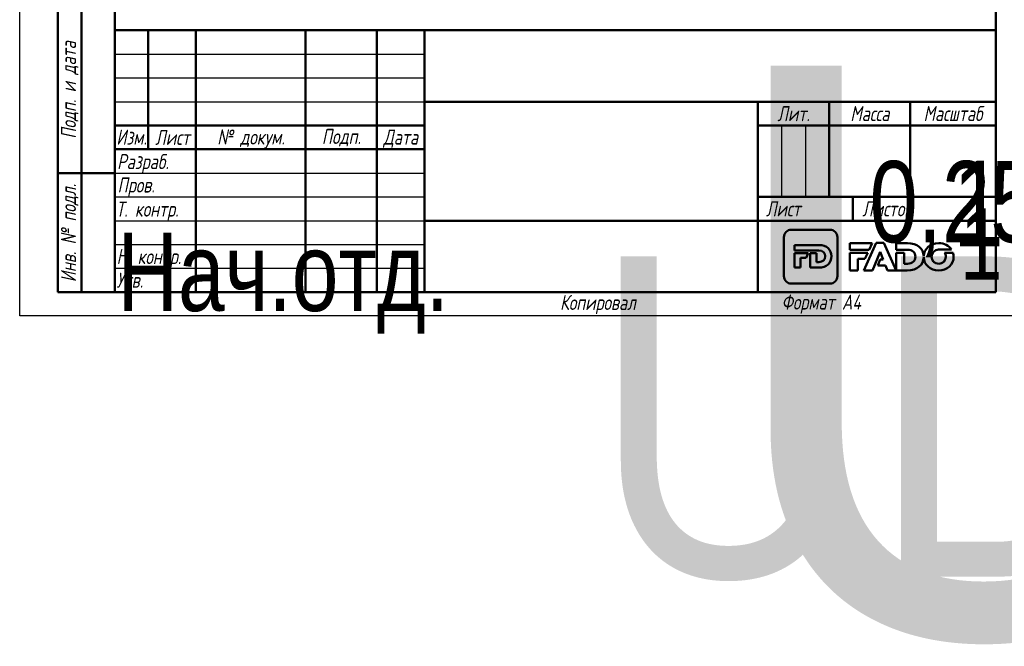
# Model space of a CAD drawing. Header units: millimetres. Extents: x -177 to 801, y -69 to 356.
# Tile 2 of 11: x 0 to 207, y -69 to 62. Entities that reach past the tile are written whole.
import ezdxf
from ezdxf.enums import TextEntityAlignment as Align

# ---------------------------------------------------------------- set-up
doc = ezdxf.new("R2018")
doc.units = ezdxf.units.MM
for name, color, linetype, lineweight in [('Заголовок (ГОСТ)', 7, 'Continuous', 50), ('Кромка (ГОСТ)', 7, 'Continuous', 50), ('Обозначение (ГОСТ)', 7, 'Continuous', 25), ('Эскизная геометрия (ГОСТ)', 7, 'Continuous', 50)]:
    doc.layers.add(name, color=color, linetype=linetype, lineweight=lineweight)
doc.styles.get("Standard").update_dxf_attribs({"font": 'GOST Common Italic.ttf'})
doc.styles.add('Альтернативный текст (ГОСТ)', font='txt', dxfattribs={"width": 0.8})

# ---------------------------------------------------------------- blocks, each defined once
blk = doc.blocks.new('ГОСТ - Доп. графы 1')
at = {"layer": 'Эскизная геометрия (ГОСТ)'}
for p, q in [((-12, 0), (-12, 145)), ((-12, 145), (0, 145)), ((-7, 145), (-7, 0)), ((-12, 110), (-7, 110)), ((-7, 110), (0, 110)), ((-12, 85), (-7, 85)), ((-7, 85), (0, 85)), ((-12, 60), (-7, 60)), ((-7, 60), (0, 60)), ((-12, 25), (-7, 25)), ((-7, 25), (0, 25)), ((0, 0), (-12, 0))]:
    blk.add_line(p, q, dxfattribs=at)
at = {"layer": 'Обозначение (ГОСТ)', "char_height": 3.17, "attachment_point": 5, "rotation": 90, "style": 'Альтернативный текст (ГОСТ)'}
for s, insert, width in [('\\fGOST Common|b0|i1;\\H3.1700;Подп. и дата', (-9.37, 127.41), 34.7679), ('\\fGOST Common|b0|i1;\\H3.1700;Инв. № дубл.', (-8.95, 97.55), 24.8438), ('\\fGOST Common|b0|i1;\\H3.1700;Взам. инв. №', (-9.58, 72.53), 24.8669), ('\\fGOST Common|b0|i1;\\H3.1700;Подп. и дата', (-9.5, 42.47), 35.1486), ('\\fGOST Common|b0|i1;\\H3.1700;Инв. № подл.', (-9.5, 12.41), 24.9618)]:
    blk.add_mtext(s, dxfattribs=dict(at, insert=insert, width=width))
at = {"layer": 'Обозначение (ГОСТ)', "lineweight": 30, "width": 0.8, "flags": 17}
for tag, p in [('Подп._и_дата_2', (-3.53, 127.51)), ('Инв._номер_дубликата', (-3.41, 97.47)), ('Взамен_инв._номера', (-3.46, 72.53)), ('Подп._и_дата_1', (-3.42, 42.35)), ('ИНВЕНТАРНЫЙ_НОМЕР', (-3.33, 12.68))]:
    blk.add_attdef(tag, text='', height=3.17, rotation=90, dxfattribs=at).set_placement(p, align=Align.MIDDLE_CENTER)
blk = doc.blocks.new('Основные надписи ГОСТ - Форма 1')
at = {"layer": 'Заголовок (ГОСТ)'}
for p, q in [((0, 55), (185, 55)), ((0, 0), (0, 55)), ((0, 0), (0, 55)), ((7, 55), (7, 30)), ((17, 55), (17, 0)), ((40, 55), (40, 0)), ((55, 55), (55, 0)), ((65, 55), (65, 0)), ((185, 0), (185, 55)), ((65, 40), (185, 40)), ((135, 40), (135, 0)), ((150, 40), (150, 20)), ((167, 40), (167, 20)), ((0, 35), (65, 35)), ((135, 35), (185, 35)), ((0, 30), (65, 30)), ((135, 20), (185, 20)), ((155, 20), (155, 15)), ((65, 15), (185, 15)), ((185, 0), (0, 0))]:
    blk.add_line(p, q, dxfattribs=at)
at = {"layer": 'Заголовок (ГОСТ)', "linetype": 'Continuous', "lineweight": 25}
for p, q in [((0, 50), (65, 50)), ((0, 45), (65, 45)), ((0, 40), (65, 40)), ((140, 35), (140, 20)), ((145, 35), (145, 20)), ((0, 25), (65, 25)), ((0, 20), (65, 20)), ((0, 15), (65, 15)), ((0, 10), (65, 10)), ((0, 5), (65, 5))]:
    blk.add_line(p, q, dxfattribs=at)
at = {"layer": 'Заголовок (ГОСТ)', "char_height": 3.17, "style": 'Альтернативный текст (ГОСТ)'}
for s, insert, width, attachment_point in [('\\fGOST Common|b0|i1;\\H3.1700;Масштаб', (176.02, 37.53), 17.8316, 5), ('\\fGOST Common|b0|i1;\\H3.1700;Лит.', (142.52, 37.49), 14.9766, 5), ('\\fGOST Common|b0|i1;\\H3.1700;Масса', (158.55, 37.51), 16.9878, 5), ('\\fGOST Common|b0|i1;\\H3.1700;Изм.', (3.5, 32.56), 6.9635, 5), ('\\fGOST Common|b0|i1;\\H3.1700;Лист', (12.1, 32.5), 10.0029, 5), ('\\A0;\\fGOST Common|b0|i1;\\H3.1700;№ докум.', (28.58, 32.16), 22.9069, 5), ('\\fGOST Common|b0|i1;\\H3.1700;Подп.', (47.56, 32.45), 14.879, 5), ('\\fGOST Common|b0|i1;\\H3.1700;Дата', (60.02, 32.24), 9.9614, 5), ('\\fGOST Common|b0|i1;\\H3.1700;Разраб.', (0.47, 27), 16.9971, 4), ('\\fGOST Common|b0|i1;\\H3.1700;Пров.', (0.56, 22.08), 17.0192, 4), ('\\A0;\\fGOST Common|b0|i1;\\H3.1700;Т. контр.', (0.23, 17.01), 16.9554, 4), ('\\fGOST Common|b0|i1;\\H3.1700;Лист', (140.37, 17.5), 10.5071, 5), ('\\fGOST Common|b0|i1;\\H3.1700;Листов', (162.21, 17.5), 14.3668, 5), ('\\A1;', (150.6, 17.54), 8.8313, 5), ('\\fGOST Common|b0|i1;\\H3.1700;Н. контр.', (0.36, 7.05), 16.9999, 4), ('\\fGOST Common|b0|i1;\\H3.1700;Утв.', (0.34, 2.52), 17.0083, 4), ('\\fGOST Common|b0|i1;\\H3.1700;Копировал', (93.48, -0.59), 19.7871, 1)]:
    blk.add_mtext(s, dxfattribs=dict(at, insert=insert, width=width, attachment_point=attachment_point))
at = {"layer": 'Заголовок (ГОСТ)', "lineweight": 30, "flags": 104}
for tag, height, width, p in [('Изм1', 2.89, 0.7, (3.51, 52.52)), ('Лист1', 2.89, 0.7, (12.03, 52.52)), ('Докум1', 2.89, 0.7, (28.54, 52.48)), ('Изм2', 2.89, 0.7, (3.5, 47.52)), ('Лист2', 2.89, 0.7, (12.01, 47.5)), ('Докум2', 2.89, 0.7, (28.53, 47.5)), ('Изм3', 2.89, 0.7, (3.5, 42.5)), ('Лист3', 2.89, 0.7, (12.01, 42.51)), ('Докум3', 2.89, 0.7, (28.51, 42.48)), ('Изм4', 2.89, 0.7, (3.51, 37.5)), ('Лист4', 2.89, 0.7, (12, 37.53)), ('Докум4', 2.89, 0.7, (28.51, 37.52)), ('НАИМЕНОВАНИЕ', 5, 0.8, (100.03, 29.98)), ('Литера', 3.5, 0.8, (137.52, 27.25)), ('Литера2', 3.5, 0.8, (142.51, 27.22)), ('Литера3', 3.5, 0.8, (147.52, 27.21)), ('Масса', 3.5, 0.8, (158.47, 27.53)), ('Масштаб', 3.5, 0.8, (176, 27.6)), ('Тип_документа', 3.17, 0.8, (100.08, 17.56)), ('Листов', 3.17, 0.8, (177.46, 17.58)), ('Материал_Класс', 3.5, 0.9, (100, 7.5))]:
    blk.add_attdef(tag, text='', height=height, dxfattribs=dict(at, width=width)).set_placement(p, align=Align.MIDDLE_CENTER)
for tag, height, width, p in [('Подп1', 2.89, 0.7, (40.01, 52.51)), ('Дата1', 2, 0.7, (55.01, 52.51)), ('Подп2', 2.89, 0.7, (40.01, 47.5)), ('Дата2', 2, 0.7, (55.01, 47.49)), ('Подп3', 2.89, 0.7, (40.01, 42.51)), ('Дата3', 2, 0.7, (55.02, 42.52)), ('Подп4', 2.89, 0.7, (40.01, 37.51)), ('Дата4', 2, 0.7, (55.02, 37.51)), ('АВТОР', 3.17, 0.8, (17.41, 27.49)), ('Разработал_Подп.', 2.89, 0.7, (40.05, 27.51)), ('ДАТА_СОЗДАНИЯ', 2, 0.7, (55.01, 27.51)), ('ПРОВЕРИЛ', 3.17, 0.8, (17.41, 22.53)), ('Проверил_Подп.', 2.89, 0.7, (40.05, 22.52)), ('ДАТА_ПРОВЕРКИ', 2, 0.7, (55.02, 22.51)), ('ТЕХНОЛОГ', 3.17, 0.8, (17.33, 17.54)), ('Технолог_Подп.', 2.89, 0.7, (40.05, 17.51)), ('Технолог_Дата', 2, 0.7, (55.01, 17.5)), ('Должность_руководителя', 3.17, 0.8, (0.52, 12.51)), ('НАЧ._ОТДЕЛА', 3.17, 0.8, (17.46, 12.45)), ('Руководитель_Подп.', 2.89, 0.7, (40.01, 12.5)), ('Руководитель_Дата', 2, 0.7, (55.01, 12.51)), ('НОРМОКОНТРОЛЬ', 3.17, 0.8, (17.37, 7.48)), ('Нормоконтроль_Подп.', 2.89, 0.7, (40.05, 7.52)), ('ДАТА_НОРМОКОНТРОЛЯ', 2, 0.7, (55.02, 7.51)), ('УТВЕРДИЛ', 3.17, 0.8, (17.4, 2.51)), ('Утвердил_Подп.', 2.89, 0.7, (40.05, 2.51)), ('ДАТА_УТВЕРЖДЕНИЯ', 2, 0.7, (55.01, 2.5))]:
    blk.add_attdef(tag, text='', height=height, dxfattribs=dict(at, width=width)).set_placement(p, align=Align.MIDDLE_LEFT)
for tag, height, p in [('ОБОЗНАЧЕНИЕ', 5, (125.33, 47.56)), ('ОРГАНИЗАЦИЯ', 3.5, (160.02, 7.6))]:
    blk.add_attdef(tag, text='', height=height, dxfattribs=at).set_placement(p, align=Align.MIDDLE_CENTER)
at = {"layer": 'Заголовок (ГОСТ)', "lineweight": 30, "width": 0.9, "flags": 104}
for tag, p in [('Материал_Наим.', (133.71, 9.75)), ('Материал_ГОСТ', (134.04, 4.06))]:
    blk.add_attdef(tag, text='', height=3.5, dxfattribs=at).set_placement(p, align=Align.MIDDLE_RIGHT)
blk = doc.blocks.new('Рамки ГОСТ_ граница 297x210')
at = {"layer": 'Кромка (ГОСТ)', "lineweight": 25}
for p, q in [((0, 0), (0, 297)), ((210, 0), (0, 0))]:
    blk.add_line(p, q, dxfattribs=at)
at = {"layer": 'Кромка (ГОСТ)'}
for p, q in [((20, 292), (20, 5)), ((205, 5), (205, 292)), ((20, 5), (205, 5))]:
    blk.add_line(p, q, dxfattribs=at)
at = {"layer": 'Кромка (ГОСТ)', "insert": (160, 4.5), "char_height": 3.17, "attachment_point": 1, "style": 'Альтернативный текст (ГОСТ)'}
blk.add_mtext('\\A1;\\fGOST Common|b0|i1;\\H3.1700;Формат A4', dxfattribs=at)

msp = doc.modelspace()

# ---------------------------------------------------------------- linework, layer by layer
at = {"layer": 'Эскизная геометрия (ГОСТ)', "linetype": 'Continuous'}
for p, q in [((170.162, 18.108), (162.063, 18.108)), ((160.505, 16.535), (160.505, 8.364)), ((162.71, 14.89), (162.71, 13.741)), ((167.836, 14.89), (162.71, 14.89)), ((171.722, 8.364), (171.722, 16.535)), ((162.71, 13.741), (167.856, 13.741)), ((162.71, 13.204), (162.71, 10.161)), ((165.622, 13.204), (162.71, 13.204)), ((165.186, 12.176), (165.622, 13.204)), ((166.027, 13.204), (166.027, 10.161)), ((167.326, 13.204), (166.027, 13.204)), ((167.326, 11.323), (167.326, 13.204)), ((164.009, 12.176), (165.186, 12.176)), ((164.009, 10.161), (164.009, 12.176)), ((167.856, 11.323), (167.326, 11.323)), ((162.71, 10.161), (164.009, 10.161)), ((166.027, 10.161), (167.809, 10.161)), ((162.063, 6.793), (170.162, 6.793))]:
    msp.add_line(p, q, dxfattribs=at)
at = {"layer": 'Эскизная геометрия (ГОСТ)'}
for p, q in [((174.341, 15.304), (174.341, 13.909)), ((178.997, 15.304), (174.341, 15.304)), ((179.882, 15.346), (177.299, 9.565)), ((178.375, 13.909), (178.997, 15.304)), ((181.502, 15.346), (179.882, 15.346)), ((184.085, 9.565), (181.502, 15.346)), ((184.085, 15.303), (184.085, 13.909)), ((186.426, 15.303), (184.085, 15.303)), ((174.341, 13.909), (178.375, 13.909)), ((174.341, 13.29), (174.341, 9.564)), ((178.098, 13.29), (174.341, 13.29)), ((177.512, 11.979), (178.098, 13.29)), ((179.066, 9.565), (180.68, 13.459)), ((180.68, 13.459), (181.355, 11.827)), ((184.085, 13.909), (186.452, 13.909)), ((184.085, 13.29), (184.085, 9.566)), ((185.766, 13.29), (184.085, 13.29)), ((185.766, 10.975), (185.766, 13.29)), ((189.851, 12.543), (189.847, 12.543)), ((192.989, 13.922), (195.708, 13.922)), ((196.008, 13.285), (194.227, 13.285)), ((176.022, 9.564), (176.022, 11.979)), ((176.022, 11.979), (177.512, 11.979)), ((180.699, 11.827), (180.191, 10.589)), ((180.191, 10.589), (181.841, 10.589)), ((181.355, 11.827), (180.699, 11.827)), ((181.841, 10.589), (182.282, 9.565)), ((186.452, 10.975), (185.766, 10.975)), ((189.847, 12.35), (189.849, 12.35)), ((174.341, 9.564), (176.022, 9.564)), ((177.299, 9.565), (179.066, 9.565)), ((182.282, 9.565), (184.085, 9.565)), ((184.085, 9.566), (186.391, 9.566))]:
    msp.add_line(p, q, dxfattribs=at)
at = {"layer": 'Эскизная геометрия (ГОСТ)', "linetype": 'Continuous'}
for points in [[(162.063, 18.108), (161.204, 18.108), (160.505, 17.403), (160.505, 16.535)], [(171.722, 16.535), (171.722, 17.403), (171.023, 18.108), (170.162, 18.108)], [(170.481, 12.539), (170.481, 13.917), (169.51, 14.89), (167.836, 14.89)], [(167.809, 10.161), (169.496, 10.161), (170.481, 11.175), (170.481, 12.539)], [(167.856, 13.741), (168.633, 13.741), (169.149, 13.289), (169.149, 12.532)], [(169.149, 12.532), (169.149, 11.757), (168.633, 11.323), (167.856, 11.323)], [(160.505, 8.364), (160.505, 7.496), (161.204, 6.793), (162.063, 6.793)], [(170.162, 6.793), (171.023, 6.793), (171.722, 7.496), (171.722, 8.364)]]:
    msp.add_open_spline(points, degree=3, dxfattribs=at)
at = {"layer": 'Эскизная геометрия (ГОСТ)'}
for points in [[(189.847, 12.543), (189.801, 14.167), (188.552, 15.303), (186.426, 15.303)], [(193.003, 15.304), (191.244, 15.304), (189.914, 14.079), (189.851, 12.543)], [(195.708, 13.922), (195.174, 14.754), (194.19, 15.304), (193.003, 15.304)], [(186.452, 13.909), (187.456, 13.909), (188.124, 13.361), (188.124, 12.443)], [(188.124, 12.443), (188.124, 11.5), (187.456, 10.975), (186.452, 10.975)], [(191.511, 12.429), (191.511, 13.243), (192.103, 13.922), (192.989, 13.922)], [(193.003, 10.937), (192.12, 10.937), (191.511, 11.631), (191.511, 12.429)], [(192.989, 9.554), (194.791, 9.554), (196.144, 10.842), (196.144, 12.429)], [(194.49, 12.429), (194.49, 11.616), (193.898, 10.937), (193.003, 10.937)], [(194.227, 13.285), (194.396, 13.04), (194.49, 12.742), (194.49, 12.429)], [(196.144, 12.429), (196.144, 12.728), (196.097, 13.015), (196.008, 13.285)], [(186.391, 9.566), (188.53, 9.566), (189.796, 10.745), (189.847, 12.35)], [(189.849, 12.35), (189.892, 10.784), (191.214, 9.554), (192.989, 9.554)]]:
    msp.add_open_spline(points, degree=3, dxfattribs=at)

# ---------------------------------------------------------------- block references
for name, p in [('Рамки ГОСТ_ граница 297x210', (0, 0)), ('ГОСТ - Доп. графы 1', (20, 5))]:
    msp.add_blockref(name, p)
ref = msp.add_blockref('Основные надписи ГОСТ - Форма 1', (20, 5))
lines = msp.add_mtext('\\W0.8000;Нач.отд.', dxfattribs={"layer": 'Заголовок (ГОСТ)', "insert": (20.522, 17.514), "char_height": 16.47596, "attachment_point": 1})
ref.add_attrib('Должность_руководителя', '', (20.522, 17.514), dxfattribs={"flags": 104}).embed_mtext(lines)
lines = msp.add_mtext('\\W0.8000;', dxfattribs={"layer": 'Заголовок (ГОСТ)', "insert": (37.411, 32.488), "char_height": 22.5926, "attachment_point": 1})
ref.add_attrib('АВТОР', '', (37.411, 32.488), dxfattribs={"flags": 104}).embed_mtext(lines)
lines = msp.add_mtext('\\W0.8000;', dxfattribs={"layer": 'Заголовок (ГОСТ)', "insert": (37.408, 27.526), "char_height": 22.5517, "attachment_point": 1})
ref.add_attrib('ПРОВЕРИЛ', '', (37.408, 27.526), dxfattribs={"flags": 104}).embed_mtext(lines)
lines = msp.add_mtext('\\W0.8000;', dxfattribs={"layer": 'Заголовок (ГОСТ)', "insert": (37.334, 22.543), "char_height": 22.671, "attachment_point": 1})
ref.add_attrib('ТЕХНОЛОГ', '', (37.334, 22.543), dxfattribs={"flags": 104}).embed_mtext(lines)
lines = msp.add_mtext('\\W0.8000;', dxfattribs={"layer": 'Заголовок (ГОСТ)', "insert": (37.462, 17.446), "char_height": 22.555, "attachment_point": 1})
ref.add_attrib('НАЧ._ОТДЕЛА', '', (37.462, 17.446), dxfattribs={"flags": 104}).embed_mtext(lines)
lines = msp.add_mtext('\\W0.8000;', dxfattribs={"layer": 'Заголовок (ГОСТ)', "insert": (37.375, 12.481), "char_height": 22.669, "attachment_point": 1})
ref.add_attrib('НОРМОКОНТРОЛЬ', '', (37.375, 12.481), dxfattribs={"flags": 104}).embed_mtext(lines)
lines = msp.add_mtext('\\W0.8000;', dxfattribs={"layer": 'Заголовок (ГОСТ)', "insert": (37.401, 7.507), "char_height": 22.613, "attachment_point": 1})
ref.add_attrib('УТВЕРДИЛ', '', (37.401, 7.507), dxfattribs={"flags": 104}).embed_mtext(lines)
lines = msp.add_mtext('UD100 ', dxfattribs={"layer": 'Заголовок (ГОСТ)', "insert": (145.326, 52.559), "char_height": 119.843, "attachment_point": 1})
ref.add_attrib('ОБОЗНАЧЕНИЕ', '', (145.326, 52.559), dxfattribs={"flags": 104}).embed_mtext(lines)
lines = msp.add_mtext('\\W0.8000;', dxfattribs={"layer": 'Заголовок (ГОСТ)', "insert": (120.031, 34.975), "char_height": 69.6093, "attachment_point": 1})
ref.add_attrib('НАИМЕНОВАНИЕ', '', (120.031, 34.975), dxfattribs={"flags": 104}).embed_mtext(lines)
lines = msp.add_mtext('\\W0.8000;', dxfattribs={"layer": 'Заголовок (ГОСТ)', "insert": (120.078, 22.558), "char_height": 69.7033, "attachment_point": 1})
ref.add_attrib('Тип_документа', '', (120.078, 22.558), dxfattribs={"flags": 104}).embed_mtext(lines)
lines = msp.add_mtext('\\W0.9000;UD100 18.03.2020', dxfattribs={"layer": 'Заголовок (ГОСТ)', "insert": (120, 12.5), "char_height": 67.25762, "attachment_point": 1})
ref.add_attrib('Материал_Класс', '', (120, 12.5), dxfattribs={"flags": 104}).embed_mtext(lines)
lines = msp.add_mtext('\\W0.9000;', dxfattribs={"layer": 'Заголовок (ГОСТ)', "insert": (153.707, 14.751), "char_height": 66.9754, "attachment_point": 1})
ref.add_attrib('Материал_Наим.', '', (153.707, 14.751), dxfattribs={"flags": 104}).embed_mtext(lines)
lines = msp.add_mtext('\\W0.9000;', dxfattribs={"layer": 'Заголовок (ГОСТ)', "insert": (154.04, 9.057), "char_height": 66.7532, "attachment_point": 1})
ref.add_attrib('Материал_ГОСТ', '', (154.04, 9.057), dxfattribs={"flags": 104}).embed_mtext(lines)
lines = msp.add_mtext('\\W0.8000;', dxfattribs={"layer": 'Заголовок (ГОСТ)', "insert": (157.52, 32.251), "char_height": 5.0288, "attachment_point": 1})
ref.add_attrib('Литера', '', (157.52, 32.251), dxfattribs={"flags": 104}).embed_mtext(lines)
lines = msp.add_mtext('\\W0.8000;', dxfattribs={"layer": 'Заголовок (ГОСТ)', "insert": (162.512, 32.221), "char_height": 5.0288, "attachment_point": 1})
ref.add_attrib('Литера2', '', (162.512, 32.221), dxfattribs={"flags": 104}).embed_mtext(lines)
lines = msp.add_mtext('\\W0.8000;', dxfattribs={"layer": 'Заголовок (ГОСТ)', "insert": (167.518, 32.211), "char_height": 5.017, "attachment_point": 1})
ref.add_attrib('Литера3', '', (167.518, 32.211), dxfattribs={"flags": 104}).embed_mtext(lines)
lines = msp.add_mtext('\\W0.8000;0,258', dxfattribs={"layer": 'Заголовок (ГОСТ)', "insert": (178.469, 32.533), "char_height": 17.04355, "attachment_point": 1})
ref.add_attrib('Масса', '', (178.469, 32.533), dxfattribs={"flags": 104}).embed_mtext(lines)
lines = msp.add_mtext('\\W0.8000;1 : 1', dxfattribs={"layer": 'Заголовок (ГОСТ)', "insert": (195.997, 32.603), "char_height": 17.94756, "attachment_point": 1})
ref.add_attrib('Масштаб', '', (195.997, 32.603), dxfattribs={"flags": 104}).embed_mtext(lines)
lines = msp.add_mtext('\\W0.8000;1', dxfattribs={"layer": 'Заголовок (ГОСТ)', "insert": (197.459, 22.579), "char_height": 14.9653, "attachment_point": 1})
ref.add_attrib('Листов', '', (197.459, 22.579), dxfattribs={"flags": 104}).embed_mtext(lines)
lines = msp.add_mtext('\\W0.7000;', dxfattribs={"layer": 'Заголовок (ГОСТ)', "insert": (75.012, 57.513), "char_height": 9.9845, "attachment_point": 1})
ref.add_attrib('Дата1', '', (75.012, 57.513), dxfattribs={"flags": 104}).embed_mtext(lines)
lines = msp.add_mtext('\\W0.7000;', dxfattribs={"layer": 'Заголовок (ГОСТ)', "insert": (75.012, 52.491), "char_height": 9.9845, "attachment_point": 1})
ref.add_attrib('Дата2', '', (75.012, 52.491), dxfattribs={"flags": 104}).embed_mtext(lines)
lines = msp.add_mtext('\\W0.7000;', dxfattribs={"layer": 'Заголовок (ГОСТ)', "insert": (75.023, 47.521), "char_height": 9.9712, "attachment_point": 1})
ref.add_attrib('Дата3', '', (75.023, 47.521), dxfattribs={"flags": 104}).embed_mtext(lines)
lines = msp.add_mtext('\\W0.7000;', dxfattribs={"layer": 'Заголовок (ГОСТ)', "insert": (75.023, 42.509), "char_height": 9.9886, "attachment_point": 1})
ref.add_attrib('Дата4', '', (75.023, 42.509), dxfattribs={"flags": 104}).embed_mtext(lines)
lines = msp.add_mtext('\\W0.7000;', dxfattribs={"layer": 'Заголовок (ГОСТ)', "insert": (75.009, 32.511), "char_height": 9.9804, "attachment_point": 1})
ref.add_attrib('ДАТА_СОЗДАНИЯ', '', (75.009, 32.511), dxfattribs={"flags": 104}).embed_mtext(lines)
lines = msp.add_mtext('\\W0.7000;', dxfattribs={"layer": 'Заголовок (ГОСТ)', "insert": (75.022, 27.51), "char_height": 9.9577, "attachment_point": 1})
ref.add_attrib('ДАТА_ПРОВЕРКИ', '', (75.022, 27.51), dxfattribs={"flags": 104}).embed_mtext(lines)
lines = msp.add_mtext('\\W0.7000;', dxfattribs={"layer": 'Заголовок (ГОСТ)', "insert": (75.015, 22.503), "char_height": 9.9863, "attachment_point": 1})
ref.add_attrib('Технолог_Дата', '', (75.015, 22.503), dxfattribs={"flags": 104}).embed_mtext(lines)
lines = msp.add_mtext('\\W0.7000;', dxfattribs={"layer": 'Заголовок (ГОСТ)', "insert": (75.01, 17.509), "char_height": 9.9902, "attachment_point": 1})
ref.add_attrib('Руководитель_Дата', '', (75.01, 17.509), dxfattribs={"flags": 104}).embed_mtext(lines)
lines = msp.add_mtext('\\W0.7000;', dxfattribs={"layer": 'Заголовок (ГОСТ)', "insert": (75.024, 12.511), "char_height": 9.9825, "attachment_point": 1})
ref.add_attrib('ДАТА_НОРМОКОНТРОЛЯ', '', (75.024, 12.511), dxfattribs={"flags": 104}).embed_mtext(lines)
lines = msp.add_mtext('\\W0.7000;', dxfattribs={"layer": 'Заголовок (ГОСТ)', "insert": (75.009, 7.498), "char_height": 9.9968, "attachment_point": 1})
ref.add_attrib('ДАТА_УТВЕРЖДЕНИЯ', '', (75.009, 7.498), dxfattribs={"flags": 104}).embed_mtext(lines)
lines = msp.add_mtext('\\W0.7000;', dxfattribs={"layer": 'Заголовок (ГОСТ)', "insert": (60.014, 57.512), "char_height": 14.92, "attachment_point": 1})
ref.add_attrib('Подп1', '', (60.014, 57.512), dxfattribs={"flags": 104}).embed_mtext(lines)
lines = msp.add_mtext('\\W0.7000;', dxfattribs={"layer": 'Заголовок (ГОСТ)', "insert": (60.014, 52.503), "char_height": 14.9856, "attachment_point": 1})
ref.add_attrib('Подп2', '', (60.014, 52.503), dxfattribs={"flags": 104}).embed_mtext(lines)
lines = msp.add_mtext('\\W0.7000;', dxfattribs={"layer": 'Заголовок (ГОСТ)', "insert": (60.014, 47.515), "char_height": 14.9856, "attachment_point": 1})
ref.add_attrib('Подп3', '', (60.014, 47.515), dxfattribs={"flags": 104}).embed_mtext(lines)
lines = msp.add_mtext('\\W0.7000;', dxfattribs={"layer": 'Заголовок (ГОСТ)', "insert": (60.014, 42.506), "char_height": 14.9659, "attachment_point": 1})
ref.add_attrib('Подп4', '', (60.014, 42.506), dxfattribs={"flags": 104}).embed_mtext(lines)
lines = msp.add_mtext('\\W0.7000;', dxfattribs={"layer": 'Заголовок (ГОСТ)', "insert": (60.045, 32.514), "char_height": 14.9596, "attachment_point": 1})
ref.add_attrib('Разработал_Подп.', '', (60.045, 32.514), dxfattribs={"flags": 104}).embed_mtext(lines)
lines = msp.add_mtext('\\W0.7000;', dxfattribs={"layer": 'Заголовок (ГОСТ)', "insert": (60.045, 27.525), "char_height": 14.9397, "attachment_point": 1})
ref.add_attrib('Проверил_Подп.', '', (60.045, 27.525), dxfattribs={"flags": 104}).embed_mtext(lines)
lines = msp.add_mtext('\\W0.7000;', dxfattribs={"layer": 'Заголовок (ГОСТ)', "insert": (60.045, 22.515), "char_height": 14.9397, "attachment_point": 1})
ref.add_attrib('Технолог_Подп.', '', (60.045, 22.515), dxfattribs={"flags": 104}).embed_mtext(lines)
lines = msp.add_mtext('\\W0.7000;', dxfattribs={"layer": 'Заголовок (ГОСТ)', "insert": (60.005, 17.505), "char_height": 14.9795, "attachment_point": 1})
ref.add_attrib('Руководитель_Подп.', '', (60.005, 17.505), dxfattribs={"flags": 104}).embed_mtext(lines)
lines = msp.add_mtext('\\W0.7000;', dxfattribs={"layer": 'Заголовок (ГОСТ)', "insert": (60.045, 12.515), "char_height": 14.9397, "attachment_point": 1})
ref.add_attrib('Нормоконтроль_Подп.', '', (60.045, 12.515), dxfattribs={"flags": 104}).embed_mtext(lines)
lines = msp.add_mtext('\\W0.7000;', dxfattribs={"layer": 'Заголовок (ГОСТ)', "insert": (60.045, 7.505), "char_height": 14.9596, "attachment_point": 1})
ref.add_attrib('Утвердил_Подп.', '', (60.045, 7.505), dxfattribs={"flags": 104}).embed_mtext(lines)
lines = msp.add_mtext('\\W0.7000;', dxfattribs={"layer": 'Заголовок (ГОСТ)', "insert": (48.542, 57.483), "char_height": 22.947, "attachment_point": 1})
ref.add_attrib('Докум1', '', (48.542, 57.483), dxfattribs={"flags": 104}).embed_mtext(lines)
lines = msp.add_mtext('\\W0.7000;', dxfattribs={"layer": 'Заголовок (ГОСТ)', "insert": (48.526, 52.497), "char_height": 22.9782, "attachment_point": 1})
ref.add_attrib('Докум2', '', (48.526, 52.497), dxfattribs={"flags": 104}).embed_mtext(lines)
lines = msp.add_mtext('\\W0.7000;', dxfattribs={"layer": 'Заголовок (ГОСТ)', "insert": (48.51, 47.479), "char_height": 22.947, "attachment_point": 1})
ref.add_attrib('Докум3', '', (48.51, 47.479), dxfattribs={"flags": 104}).embed_mtext(lines)
lines = msp.add_mtext('\\W0.7000;', dxfattribs={"layer": 'Заголовок (ГОСТ)', "insert": (48.515, 42.52), "char_height": 22.9741, "attachment_point": 1})
ref.add_attrib('Докум4', '', (48.515, 42.52), dxfattribs={"flags": 104}).embed_mtext(lines)
lines = msp.add_mtext('\\W0.7000;', dxfattribs={"layer": 'Заголовок (ГОСТ)', "insert": (32.031, 57.516), "char_height": 9.9931, "attachment_point": 1})
ref.add_attrib('Лист1', '', (32.031, 57.516), dxfattribs={"flags": 104}).embed_mtext(lines)
lines = msp.add_mtext('\\W0.7000;', dxfattribs={"layer": 'Заголовок (ГОСТ)', "insert": (32.012, 52.504), "char_height": 9.9781, "attachment_point": 1})
ref.add_attrib('Лист2', '', (32.012, 52.504), dxfattribs={"flags": 104}).embed_mtext(lines)
lines = msp.add_mtext('\\W0.7000;', dxfattribs={"layer": 'Заголовок (ГОСТ)', "insert": (32.012, 47.508), "char_height": 9.9781, "attachment_point": 1})
ref.add_attrib('Лист3', '', (32.012, 47.508), dxfattribs={"flags": 104}).embed_mtext(lines)
lines = msp.add_mtext('\\W0.7000;', dxfattribs={"layer": 'Заголовок (ГОСТ)', "insert": (32.004, 42.526), "char_height": 9.9936, "attachment_point": 1})
ref.add_attrib('Лист4', '', (32.004, 42.526), dxfattribs={"flags": 104}).embed_mtext(lines)
lines = msp.add_mtext('\\W0.7000;', dxfattribs={"layer": 'Заголовок (ГОСТ)', "insert": (23.513, 57.516), "char_height": 7.004, "attachment_point": 1})
ref.add_attrib('Изм1', '', (23.513, 57.516), dxfattribs={"flags": 104}).embed_mtext(lines)
lines = msp.add_mtext('\\W0.7000;', dxfattribs={"layer": 'Заголовок (ГОСТ)', "insert": (23.504, 52.521), "char_height": 6.9877, "attachment_point": 1})
ref.add_attrib('Изм2', '', (23.504, 52.521), dxfattribs={"flags": 104}).embed_mtext(lines)
lines = msp.add_mtext('\\W0.7000;', dxfattribs={"layer": 'Заголовок (ГОСТ)', "insert": (23.504, 47.5), "char_height": 7.0203, "attachment_point": 1})
ref.add_attrib('Изм3', '', (23.504, 47.5), dxfattribs={"flags": 104}).embed_mtext(lines)
lines = msp.add_mtext('\\W0.7000;', dxfattribs={"layer": 'Заголовок (ГОСТ)', "insert": (23.513, 42.504), "char_height": 7.004, "attachment_point": 1})
ref.add_attrib('Изм4', '', (23.513, 42.504), dxfattribs={"flags": 104}).embed_mtext(lines)

doc.saveas('drawing.dxf')
